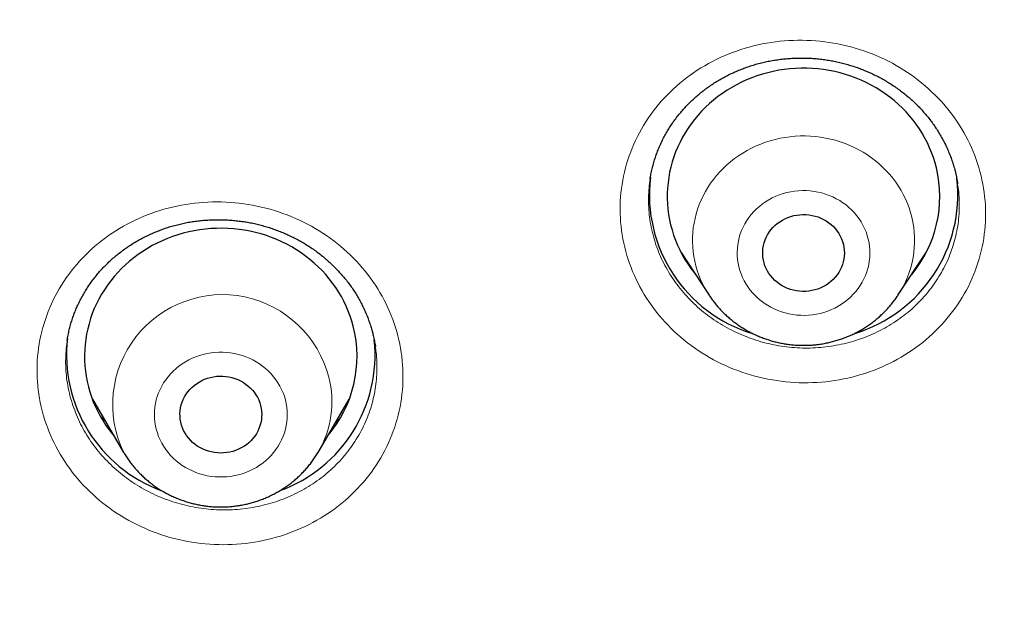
# Model space of a CAD drawing. Header units: millimetres. Extents: x 8 to 450, y 12 to 574.
# Tile 153 of 256: x 192.37 to 203.21, y 509.13 to 515.54. Entities that reach past the tile are written whole.
import ezdxf

# ---------------------------------------------------------------- set-up
doc = ezdxf.new("R2010")
doc.units = ezdxf.units.MM

msp = doc.modelspace()

# ---------------------------------------------------------------- linework, layer by layer
at = {"color": 7, "linetype": 'Continuous', "lineweight": 30}
for p, q in [((202.693, 513.735), (202.693, 513.737)), ((199.649, 512.98), (199.959, 512.51)), ((202.036, 512.51), (202.346, 512.98)), ((202.315, 512.928), (202.302, 512.914)), ((202.036, 512.51), (202.035, 512.509)), ((192.895, 512.013), (192.894, 512.011)), ((196.285, 511.947), (196.285, 511.951)), ((193.172, 511.366), (193.515, 510.783)), ((195.655, 510.783), (195.999, 511.366)), ((193.516, 510.782), (193.515, 510.783))]:
    msp.add_line(p, q, dxfattribs=at)
at = {"color": 252, "linetype": 'Continuous', "lineweight": 0}
for p, q in [((199.681, 512.932), (199.67, 512.943)), ((202.315, 512.927), (202.302, 512.914))]:
    msp.add_line(p, q, dxfattribs=at)
at = {"color": 7, "linetype": 'Continuous', "lineweight": 30, "flags": 128}
for points in [[(202.46, 513.911), (202.445, 513.968), (202.427, 514.024), (202.407, 514.079), (202.385, 514.133), (202.36, 514.187), (202.333, 514.239), (202.304, 514.291), (202.272, 514.341), (202.238, 514.39), (202.202, 514.437), (202.164, 514.483), (202.125, 514.528), (202.083, 514.571), (202.039, 514.612), (201.994, 514.652), (201.946, 514.689), (201.897, 514.725), (201.847, 514.759), (201.795, 514.791), (201.742, 514.821), (201.688, 514.849), (201.632, 514.875), (201.575, 514.898), (201.518, 514.92), (201.459, 514.939), (201.4, 514.956), (201.34, 514.97), (201.279, 514.982), (201.218, 514.992), (201.156, 514.999), (201.095, 515.004), (201.033, 515.007), (200.971, 515.007), (200.909, 515.005), (200.847, 515), (200.785, 514.993), (200.724, 514.984), (200.664, 514.972), (200.603, 514.958), (200.544, 514.941), (200.485, 514.923), (200.427, 514.902), (200.371, 514.878), (200.315, 514.853), (200.26, 514.825), (200.207, 514.796), (200.155, 514.764), (200.104, 514.73), (200.055, 514.695), (200.008, 514.657), (199.962, 514.618), (199.918, 514.577), (199.876, 514.534), (199.836, 514.49), (199.797, 514.444), (199.761, 514.396), (199.727, 514.348), (199.695, 514.298), (199.666, 514.247), (199.638, 514.194), (199.613, 514.141), (199.59, 514.087), (199.57, 514.032), (199.552, 513.976), (199.537, 513.92), (199.524, 513.863), (199.514, 513.805), (199.506, 513.747), (199.5, 513.689), (199.498, 513.631), (199.498, 513.573), (199.5, 513.515), (199.505, 513.457), (199.512, 513.399), (199.522, 513.341), (199.535, 513.284), (199.55, 513.228), (199.567, 513.172), (199.587, 513.117), (199.61, 513.062), (199.635, 513.009), (199.662, 512.956), (199.691, 512.905), (199.723, 512.855), (199.756, 512.806), (199.792, 512.759), (199.808, 512.739)], [(201.436, 513.069), (201.442, 513.038), (201.446, 513.006), (201.447, 512.974), (201.446, 512.942), (201.442, 512.91), (201.435, 512.879), (201.426, 512.848), (201.415, 512.818), (201.401, 512.789), (201.385, 512.761), (201.367, 512.734), (201.346, 512.708), (201.324, 512.684), (201.299, 512.662), (201.273, 512.641), (201.245, 512.623), (201.216, 512.606), (201.186, 512.591), (201.154, 512.579), (201.122, 512.569), (201.089, 512.561), (201.056, 512.556), (201.022, 512.553), (200.988, 512.553), (200.954, 512.555), (200.92, 512.559), (200.887, 512.566), (200.854, 512.575), (200.822, 512.586), (200.791, 512.599), (200.761, 512.615), (200.733, 512.633), (200.706, 512.653), (200.681, 512.674), (200.658, 512.698), (200.637, 512.723), (200.617, 512.749), (200.6, 512.777), (200.585, 512.805), (200.573, 512.835), (200.563, 512.866), (200.555, 512.897), (200.55, 512.929), (200.548, 512.961), (200.548, 512.993), (200.55, 513.024), (200.556, 513.056), (200.563, 513.087), (200.574, 513.118), (200.586, 513.147), (200.601, 513.176), (200.619, 513.204), (200.638, 513.23), (200.66, 513.255), (200.683, 513.278), (200.708, 513.299), (200.735, 513.319), (200.764, 513.337), (200.793, 513.352), (200.824, 513.366), (200.856, 513.377), (200.889, 513.386), (200.922, 513.392), (200.956, 513.396), (200.99, 513.398), (201.024, 513.397), (201.058, 513.394), (201.091, 513.389), (201.124, 513.381), (201.157, 513.371), (201.188, 513.358), (201.218, 513.344), (201.247, 513.327), (201.275, 513.308), (201.301, 513.287), (201.325, 513.265), (201.348, 513.241), (201.368, 513.215), (201.386, 513.188), (201.402, 513.16), (201.416, 513.131), (201.427, 513.1), (201.436, 513.069)], [(196.043, 512.17), (196.027, 512.226), (196.009, 512.282), (195.988, 512.337), (195.965, 512.391), (195.939, 512.444), (195.912, 512.496), (195.881, 512.547), (195.849, 512.597), (195.815, 512.645), (195.778, 512.692), (195.74, 512.738), (195.699, 512.782), (195.656, 512.824), (195.612, 512.865), (195.566, 512.904), (195.518, 512.941), (195.469, 512.977), (195.418, 513.01), (195.366, 513.041), (195.312, 513.071), (195.258, 513.098), (195.202, 513.123), (195.144, 513.146), (195.086, 513.166), (195.028, 513.184), (194.968, 513.201), (194.908, 513.214), (194.847, 513.226), (194.786, 513.235), (194.724, 513.241), (194.662, 513.245), (194.6, 513.247), (194.538, 513.246), (194.476, 513.243), (194.415, 513.238), (194.353, 513.23), (194.292, 513.22), (194.232, 513.207), (194.172, 513.193), (194.112, 513.175), (194.054, 513.156), (193.997, 513.134), (193.94, 513.11), (193.885, 513.084), (193.83, 513.056), (193.777, 513.025), (193.726, 512.993), (193.676, 512.959), (193.627, 512.922), (193.58, 512.884), (193.535, 512.844), (193.492, 512.803), (193.45, 512.759), (193.411, 512.715), (193.373, 512.668), (193.338, 512.62), (193.304, 512.571), (193.273, 512.521), (193.244, 512.469), (193.218, 512.417), (193.193, 512.363), (193.171, 512.309), (193.152, 512.253), (193.135, 512.197), (193.12, 512.141), (193.108, 512.084), (193.099, 512.026), (193.092, 511.968), (193.087, 511.91), (193.085, 511.852), (193.086, 511.794), (193.089, 511.735), (193.095, 511.677), (193.103, 511.62), (193.114, 511.562), (193.128, 511.505), (193.143, 511.449), (193.162, 511.393), (193.182, 511.338), (193.206, 511.284), (193.231, 511.231), (193.259, 511.179), (193.289, 511.128), (193.321, 511.079), (193.356, 511.03), (193.392, 510.983), (193.41, 510.962)], [(195.023, 511.298), (195.029, 511.266), (195.034, 511.235), (195.035, 511.203), (195.034, 511.171), (195.031, 511.139), (195.025, 511.107), (195.016, 511.076), (195.005, 511.046), (194.992, 511.017), (194.976, 510.988), (194.958, 510.961), (194.938, 510.935), (194.916, 510.911), (194.892, 510.888), (194.866, 510.867), (194.838, 510.848), (194.81, 510.832), (194.779, 510.817), (194.748, 510.804), (194.716, 510.793), (194.683, 510.785), (194.65, 510.78), (194.616, 510.776), (194.582, 510.775), (194.548, 510.777), (194.514, 510.781), (194.48, 510.787), (194.448, 510.795), (194.416, 510.806), (194.385, 510.82), (194.355, 510.835), (194.326, 510.852), (194.299, 510.872), (194.274, 510.893), (194.25, 510.916), (194.228, 510.941), (194.209, 510.967), (194.191, 510.994), (194.176, 511.023), (194.163, 511.052), (194.152, 511.083), (194.144, 511.114), (194.139, 511.146), (194.136, 511.177), (194.135, 511.209), (194.138, 511.241), (194.142, 511.273), (194.15, 511.304), (194.16, 511.335), (194.172, 511.365), (194.186, 511.394), (194.203, 511.422), (194.222, 511.448), (194.243, 511.473), (194.267, 511.497), (194.292, 511.518), (194.318, 511.538), (194.346, 511.556), (194.376, 511.572), (194.407, 511.586), (194.438, 511.598), (194.471, 511.607), (194.504, 511.614), (194.538, 511.619), (194.572, 511.621), (194.606, 511.621), (194.64, 511.618), (194.673, 511.613), (194.707, 511.605), (194.739, 511.596), (194.771, 511.583), (194.801, 511.569), (194.83, 511.553), (194.858, 511.534), (194.884, 511.514), (194.909, 511.492), (194.932, 511.468), (194.952, 511.443), (194.971, 511.416), (194.987, 511.388), (195.002, 511.359), (195.013, 511.329), (195.023, 511.298)]]:
    msp.add_lwpolyline(points, dxfattribs=at)
at = {"color": 252, "linetype": 'Continuous', "lineweight": 0, "flags": 128}
for points in [[(199.959, 512.509), (199.939, 512.541), (199.912, 512.588), (199.887, 512.635), (199.865, 512.683), (199.845, 512.732), (199.828, 512.782), (199.813, 512.833), (199.8, 512.885), (199.791, 512.936), (199.783, 512.989), (199.778, 513.041), (199.776, 513.094), (199.776, 513.146), (199.779, 513.199), (199.784, 513.251), (199.792, 513.303), (199.803, 513.355), (199.816, 513.406), (199.831, 513.457), (199.849, 513.507), (199.87, 513.556), (199.892, 513.604), (199.917, 513.651), (199.945, 513.697), (199.974, 513.742), (200.006, 513.785), (200.04, 513.827), (200.076, 513.867), (200.113, 513.906), (200.153, 513.944), (200.194, 513.979), (200.237, 514.013), (200.282, 514.045), (200.328, 514.074), (200.376, 514.102), (200.424, 514.128), (200.475, 514.152), (200.526, 514.173), (200.578, 514.192), (200.631, 514.209), (200.685, 514.224), (200.739, 514.236), (200.794, 514.246), (200.85, 514.254), (200.905, 514.259), (200.961, 514.262), (201.017, 514.262), (201.073, 514.26), (201.129, 514.255), (201.185, 514.248), (201.24, 514.239), (201.294, 514.228), (201.348, 514.214), (201.402, 514.197), (201.454, 514.179), (201.506, 514.158), (201.556, 514.135), (201.605, 514.11), (201.653, 514.083), (201.7, 514.053), (201.745, 514.022), (201.788, 513.989), (201.83, 513.954), (201.87, 513.917), (201.908, 513.879), (201.945, 513.839), (201.979, 513.797), (202.011, 513.754), (202.042, 513.71), (202.07, 513.664), (202.095, 513.617), (202.119, 513.57), (202.14, 513.521), (202.158, 513.471), (202.174, 513.421), (202.188, 513.37), (202.188, 513.37)], [(200.285, 512.823), (200.296, 512.783), (200.309, 512.745), (200.325, 512.707), (200.343, 512.67), (200.364, 512.634), (200.386, 512.599), (200.411, 512.566), (200.438, 512.534), (200.467, 512.504), (200.497, 512.475), (200.53, 512.448), (200.564, 512.423), (200.6, 512.4), (200.637, 512.379), (200.675, 512.36), (200.714, 512.343), (200.755, 512.328), (200.796, 512.316), (200.838, 512.306), (200.88, 512.298), (200.923, 512.293), (200.966, 512.29), (201.01, 512.289), (201.053, 512.291), (201.096, 512.295), (201.139, 512.302), (201.181, 512.311), (201.222, 512.322), (201.263, 512.336), (201.303, 512.352), (201.342, 512.37), (201.379, 512.39), (201.416, 512.413), (201.45, 512.437), (201.483, 512.463), (201.515, 512.491), (201.545, 512.521), (201.572, 512.552), (201.598, 512.585), (201.621, 512.619), (201.643, 512.654), (201.662, 512.691), (201.679, 512.728), (201.693, 512.767), (201.705, 512.806), (201.715, 512.845), (201.721, 512.886), (201.726, 512.926), (201.728, 512.967), (201.727, 513.007), (201.724, 513.048), (201.718, 513.088), (201.709, 513.128), (201.699, 513.167), (201.685, 513.206), (201.669, 513.244), (201.651, 513.281), (201.631, 513.317), (201.608, 513.352), (201.583, 513.385), (201.557, 513.417), (201.528, 513.447), (201.497, 513.476), (201.465, 513.503), (201.431, 513.528), (201.395, 513.551), (201.358, 513.572), (201.32, 513.591), (201.28, 513.608), (201.24, 513.623), (201.199, 513.635), (201.157, 513.645), (201.114, 513.653), (201.071, 513.658), (201.028, 513.661), (200.985, 513.662), (200.942, 513.66), (200.899, 513.655), (200.856, 513.649), (200.814, 513.64), (200.772, 513.628), (200.731, 513.615), (200.692, 513.599), (200.653, 513.581), (200.615, 513.56), (200.579, 513.538), (200.544, 513.514), (200.511, 513.488), (200.48, 513.46), (200.45, 513.43), (200.422, 513.399), (200.397, 513.366), (200.373, 513.332), (200.352, 513.297), (200.333, 513.26), (200.316, 513.223), (200.301, 513.184), (200.29, 513.145), (200.28, 513.105), (200.273, 513.065), (200.269, 513.025), (200.267, 512.984), (200.268, 512.943), (200.271, 512.903), (200.277, 512.863), (200.285, 512.823)], [(193.875, 511.036), (193.887, 510.997), (193.901, 510.959), (193.917, 510.921), (193.936, 510.884), (193.957, 510.848), (193.98, 510.814), (194.005, 510.781), (194.032, 510.75), (194.062, 510.72), (194.093, 510.691), (194.126, 510.665), (194.16, 510.64), (194.196, 510.617), (194.233, 510.597), (194.272, 510.578), (194.311, 510.562), (194.352, 510.548), (194.393, 510.536), (194.435, 510.526), (194.478, 510.519), (194.521, 510.514), (194.564, 510.512), (194.608, 510.512), (194.651, 510.514), (194.694, 510.519), (194.736, 510.527), (194.778, 510.536), (194.82, 510.548), (194.86, 510.562), (194.9, 510.579), (194.938, 510.597), (194.976, 510.618), (195.012, 510.641), (195.046, 510.665), (195.079, 510.692), (195.11, 510.72), (195.139, 510.75), (195.166, 510.782), (195.191, 510.815), (195.215, 510.85), (195.235, 510.885), (195.254, 510.922), (195.27, 510.96), (195.284, 510.998), (195.295, 511.037), (195.304, 511.077), (195.311, 511.118), (195.314, 511.158), (195.316, 511.199), (195.314, 511.239), (195.31, 511.28), (195.304, 511.32), (195.295, 511.36), (195.284, 511.399), (195.27, 511.438), (195.253, 511.475), (195.235, 511.512), (195.214, 511.548), (195.191, 511.582), (195.165, 511.615), (195.138, 511.647), (195.109, 511.677), (195.078, 511.705), (195.045, 511.731), (195.011, 511.756), (194.975, 511.779), (194.937, 511.799), (194.899, 511.818), (194.859, 511.834), (194.819, 511.849), (194.777, 511.86), (194.735, 511.87), (194.692, 511.877), (194.649, 511.882), (194.606, 511.884), (194.563, 511.884), (194.52, 511.882), (194.477, 511.877), (194.434, 511.87), (194.392, 511.86), (194.351, 511.848), (194.31, 511.834), (194.271, 511.817), (194.232, 511.799), (194.195, 511.778), (194.159, 511.755), (194.124, 511.731), (194.092, 511.704), (194.061, 511.676), (194.032, 511.646), (194.004, 511.614), (193.979, 511.581), (193.956, 511.547), (193.935, 511.511), (193.917, 511.474), (193.9, 511.437), (193.886, 511.398), (193.875, 511.359), (193.866, 511.319), (193.86, 511.279), (193.856, 511.238), (193.855, 511.197), (193.856, 511.157), (193.86, 511.116), (193.866, 511.076), (193.875, 511.036)]]:
    msp.add_lwpolyline(points, dxfattribs=at)
at = {"color": 7, "linetype": 'Continuous', "lineweight": 30}
for centre, radius, start, end in [((201.151, 513.598), 1.346, 320.342, 13.4567), ((200.896, 513.617), 1.595, 173.2137, 253.1581), ((201.099, 513.618), 1.596, 286.7845, 6.3198), ((194.738, 511.838), 1.346, 319.4086, 14.2838), ((194.476, 511.854), 1.588, 173.2622, 250.0542), ((194.694, 511.855), 1.588, 289.9332, 6.019)]:
    msp.add_arc(centre, radius, start, end, dxfattribs=at)
at = {"color": 252, "linetype": 'Continuous', "lineweight": 0}
for centre, radius, start, end in [((201.128, 513.114), 1.091, 326.3624, 13.5491), ((194.603, 511.309), 1.208, 14.4487, 205.8066), ((194.718, 511.339), 1.09, 329.3213, 14.4022)]:
    msp.add_arc(centre, radius, start, end, dxfattribs=at)
at = {"color": 7, "linetype": 'Continuous', "lineweight": 30}
for points, knots in [([(184.502, 521.088), (184.502, 521.067), (184.502, 521.027), (184.501, 520.971), (184.501, 520.922), (184.501, 520.881), (184.501, 520.846), (184.501, 520.817), (184.502, 520.79), (184.502, 520.762), (184.502, 520.727), (184.502, 520.681), (184.502, 520.624), (184.503, 520.564), (184.503, 520.502), (184.504, 520.441), (184.505, 520.381), (184.505, 520.322), (184.506, 520.264), (184.507, 520.21), (184.508, 520.162), (184.509, 520.12), (184.509, 520.083), (184.51, 520.045), (184.511, 520.003), (184.512, 519.954), (184.513, 519.898), (184.515, 519.837), (184.516, 519.775), (184.52, 519.651), (184.523, 519.528), (184.528, 519.405), (184.53, 519.344), (184.532, 519.288), (184.534, 519.238), (184.536, 519.194), (184.537, 519.157), (184.539, 519.123), (184.54, 519.09), (184.542, 519.053), (184.544, 519.011), (184.546, 518.963), (184.548, 518.911), (184.551, 518.856), (184.554, 518.789), (184.558, 518.71), (184.563, 518.617), (184.568, 518.519), (184.574, 518.422), (184.58, 518.328), (184.585, 518.237), (184.591, 518.142), (184.598, 518.044), (184.604, 517.957), (184.609, 517.885), (184.613, 517.831), (184.616, 517.783), (184.619, 517.743), (184.622, 517.709), (184.624, 517.678), (184.627, 517.645), (184.63, 517.609), (184.633, 517.569), (184.636, 517.526), (184.64, 517.478), (184.644, 517.423), (184.65, 517.359), (184.656, 517.286), (184.663, 517.207), (184.67, 517.121), (184.679, 517.027), (184.688, 516.925), (184.699, 516.816), (184.71, 516.698), (184.723, 516.573), (184.737, 516.441), (184.749, 516.332), (184.758, 516.25), (184.763, 516.201), (184.768, 516.155), (184.773, 516.115), (184.777, 516.079), (184.78, 516.048), (184.784, 516.02), (184.787, 515.993), (184.79, 515.969), (184.794, 515.934), (184.799, 515.888), (184.806, 515.829), (184.815, 515.76), (184.825, 515.679), (184.836, 515.583), (184.85, 515.481), (184.863, 515.381), (184.876, 515.283), (184.889, 515.186), (184.903, 515.081), (184.919, 514.967), (184.936, 514.845), (184.955, 514.72), (184.974, 514.593), (184.993, 514.465), (185.01, 514.355), (185.024, 514.267), (185.034, 514.203), (185.044, 514.143), (185.052, 514.091), (185.06, 514.045), (185.066, 514.007), (185.071, 513.976), (185.075, 513.953), (185.078, 513.935), (185.081, 513.917), (185.085, 513.893), (185.091, 513.859), (185.098, 513.817), (185.106, 513.765), (185.117, 513.703), (185.13, 513.63), (185.144, 513.55), (185.159, 513.464), (185.176, 513.371), (185.194, 513.272), (185.212, 513.169), (185.232, 513.064), (185.259, 512.923), (185.293, 512.745), (185.329, 512.564), (185.359, 512.417), (185.381, 512.306), (185.404, 512.198), (185.422, 512.11), (185.437, 512.043), (185.447, 511.994), (185.457, 511.947), (185.467, 511.903), (185.476, 511.86), (185.484, 511.824), (185.49, 511.794), (185.495, 511.774), (185.498, 511.761), (185.5, 511.752), (185.501, 511.745), (185.504, 511.733), (185.507, 511.717), (185.512, 511.695), (185.519, 511.665), (185.528, 511.626), (185.539, 511.577), (185.552, 511.519), (185.567, 511.454), (185.583, 511.38), (185.602, 511.298), (185.623, 511.208), (185.646, 511.111), (185.67, 511.009), (185.695, 510.904), (185.725, 510.781), (185.761, 510.638), (185.801, 510.475), (185.845, 510.306), (185.89, 510.131), (185.928, 509.985), (185.959, 509.87), (185.982, 509.787), (186.004, 509.703), (186.028, 509.618), (186.049, 509.541), (186.067, 509.475), (186.082, 509.423), (186.094, 509.379), (186.104, 509.344), (186.112, 509.316), (186.118, 509.296), (186.123, 509.277), (186.128, 509.258), (186.135, 509.235), (186.142, 509.21), (186.15, 509.181), (186.159, 509.151), (186.172, 509.106), (186.19, 509.043), (186.214, 508.961), (186.239, 508.875), (186.266, 508.784), (186.294, 508.69), (186.323, 508.591), (186.354, 508.49), (186.385, 508.389), (186.437, 508.221), (186.511, 507.986), (186.585, 507.754), (186.639, 507.591), (186.67, 507.497), (186.701, 507.403), (186.731, 507.312), (186.761, 507.223), (186.79, 507.138), (186.818, 507.058), (186.843, 506.984), (186.866, 506.917), (186.887, 506.856), (186.903, 506.81), (186.915, 506.778), (186.921, 506.759), (186.928, 506.741), (186.933, 506.726), (186.938, 506.712), (186.944, 506.696), (186.951, 506.675), (186.96, 506.649), (186.972, 506.617), (186.985, 506.579), (187, 506.536), (187.017, 506.489), (187.035, 506.439), (187.055, 506.385), (187.074, 506.331), (187.094, 506.277), (187.113, 506.224), (187.143, 506.143), (187.184, 506.033), (187.237, 505.891), (187.292, 505.746), (187.347, 505.6), (187.4, 505.463), (187.45, 505.334), (187.498, 505.214), (187.543, 505.101), (187.585, 504.995), (187.625, 504.896), (187.662, 504.805), (187.697, 504.719), (187.73, 504.639), (187.765, 504.553), (187.803, 504.463), (187.842, 504.37), (187.877, 504.286), (187.909, 504.211), (187.932, 504.155), (187.949, 504.117), (187.958, 504.095), (187.967, 504.074), (187.975, 504.056), (187.982, 504.041), (187.988, 504.026), (187.996, 504.006), (188.008, 503.98), (188.023, 503.945), (188.041, 503.903), (188.063, 503.853), (188.087, 503.799), (188.111, 503.742), (188.137, 503.683), (188.164, 503.622), (188.192, 503.56), (188.219, 503.499), (188.258, 503.412), (188.307, 503.302), (188.372, 503.16), (188.439, 503.014), (188.507, 502.866), (188.574, 502.725), (188.639, 502.585), (188.707, 502.443), (188.775, 502.301), (188.844, 502.159), (188.914, 502.017), (188.973, 501.897), (189.022, 501.8), (189.058, 501.728), (189.095, 501.655), (189.131, 501.583), (189.169, 501.509), (189.206, 501.435), (189.243, 501.364), (189.275, 501.3), (189.304, 501.246), (189.327, 501.201), (189.345, 501.167), (189.358, 501.141), (189.371, 501.117), (189.382, 501.095), (189.396, 501.069), (189.413, 501.037), (189.433, 500.997), (189.457, 500.952), (189.485, 500.9), (189.515, 500.843), (189.549, 500.779), (189.595, 500.692), (189.655, 500.581), (189.728, 500.446), (189.806, 500.304), (189.888, 500.155), (189.974, 500.001), (190.063, 499.841), (190.157, 499.676), (190.255, 499.505), (190.343, 499.354), (190.418, 499.225), (190.48, 499.119), (190.542, 499.015), (190.602, 498.914), (190.659, 498.82), (190.712, 498.731), (190.763, 498.647), (190.811, 498.567), (190.857, 498.492), (190.899, 498.425), (190.935, 498.365), (190.968, 498.312), (190.996, 498.266), (191.02, 498.228), (191.039, 498.198), (191.052, 498.177), (191.061, 498.162), (191.069, 498.15), (191.078, 498.135), (191.091, 498.114), (191.11, 498.084), (191.135, 498.044), (191.165, 497.996), (191.2, 497.941), (191.24, 497.878), (191.285, 497.808), (191.335, 497.729), (191.39, 497.644), (191.45, 497.55), (191.515, 497.451), (191.583, 497.347), (191.652, 497.242), (191.721, 497.137), (191.841, 496.956), (192.013, 496.7), (192.238, 496.373), (192.463, 496.052), (192.687, 495.737), (192.911, 495.429), (193.134, 495.127), (193.357, 494.829), (193.582, 494.536), (193.809, 494.243), (194.064, 493.921), (194.348, 493.569), (194.662, 493.188), (194.907, 492.897), (195.079, 492.696), (195.176, 492.584), (195.269, 492.476), (195.352, 492.38), (195.424, 492.298), (195.486, 492.228), (195.543, 492.163), (195.597, 492.102), (195.647, 492.046), (195.693, 491.994), (195.736, 491.947), (195.772, 491.907), (195.802, 491.873), (195.826, 491.846), (195.847, 491.824), (195.862, 491.807), (195.874, 491.793), (195.886, 491.78), (195.901, 491.764), (195.919, 491.744), (195.944, 491.717), (195.975, 491.682), (196.015, 491.638), (196.059, 491.59), (196.106, 491.539), (196.157, 491.483), (196.213, 491.423), (196.274, 491.357), (196.339, 491.287), (196.498, 491.117), (196.75, 490.851), (197.1, 490.49), (197.456, 490.129), (197.82, 489.77), (198.156, 489.445), (198.463, 489.154), (198.74, 488.896), (199.023, 488.637), (199.312, 488.376), (199.606, 488.116), (199.906, 487.855), (200.21, 487.594), (200.522, 487.333), (200.855, 487.057), (201.211, 486.769), (201.591, 486.467), (201.98, 486.165), (202.282, 485.936), (202.49, 485.78), (202.598, 485.7), (202.701, 485.624), (202.798, 485.553), (202.889, 485.486), (202.974, 485.424), (203.053, 485.366), (203.127, 485.313), (203.194, 485.265), (203.256, 485.221), (203.311, 485.181), (203.361, 485.145), (203.405, 485.114), (203.443, 485.087), (203.476, 485.064), (203.503, 485.045), (203.523, 485.031), (203.535, 485.022), (203.542, 485.017), (203.55, 485.011), (203.564, 485.002), (203.583, 484.989), (203.605, 484.973), (203.629, 484.956), (203.652, 484.94), (203.682, 484.919), (203.718, 484.894), (203.76, 484.864), (203.8, 484.837), (203.837, 484.811), (203.872, 484.787), (203.907, 484.762), (203.949, 484.734), (204.001, 484.698), (204.064, 484.654), (204.135, 484.606), (204.215, 484.551), (204.303, 484.492), (204.399, 484.427), (204.501, 484.359), (204.607, 484.288), (204.718, 484.215), (204.835, 484.137), (204.96, 484.055), (205.092, 483.969), (205.229, 483.881), (205.372, 483.79), (205.519, 483.696), (205.673, 483.599), (205.834, 483.499), (206.001, 483.395), (206.173, 483.289), (206.351, 483.181), (206.537, 483.07), (206.73, 482.954), (206.932, 482.835), (207.142, 482.713), (207.36, 482.587), (207.585, 482.459), (207.818, 482.329), (208.058, 482.196), (208.306, 482.06), (208.561, 481.923), (208.824, 481.783), (209.095, 481.641), (209.373, 481.498), (209.66, 481.352), (209.954, 481.206), (210.21, 481.08), (210.369, 481.004), (210.427, 480.976)], [0, 0, 0, 0, 0.001226, 0.002304, 0.003238, 0.004044, 0.004739, 0.005314, 0.005805, 0.006343, 0.006953, 0.007947, 0.009085, 0.01032, 0.011546, 0.012759, 0.013958, 0.015143, 0.016315, 0.017411, 0.018379, 0.019208, 0.019914, 0.020615, 0.021453, 0.022448, 0.023586, 0.024833, 0.026087, 0.027341, 0.032264, 0.033518, 0.03476, 0.035895, 0.036903, 0.037783, 0.038536, 0.039162, 0.039798, 0.040515, 0.041385, 0.042361, 0.043405, 0.044519, 0.045702, 0.047441, 0.049308, 0.051293, 0.053393, 0.055157, 0.056996, 0.058908, 0.060895, 0.062939, 0.064166, 0.065255, 0.066207, 0.067022, 0.067699, 0.068238, 0.06894, 0.069672, 0.07046, 0.071336, 0.072299, 0.073351, 0.074704, 0.07618, 0.077778, 0.079499, 0.081401, 0.083461, 0.085678, 0.088051, 0.090583, 0.093271, 0.096117, 0.097196, 0.098221, 0.099144, 0.099964, 0.100682, 0.101297, 0.10189, 0.102391, 0.102886, 0.103376, 0.104523, 0.105693, 0.106942, 0.108736, 0.11067, 0.112745, 0.11496, 0.116772, 0.118744, 0.120887, 0.123203, 0.12569, 0.128348, 0.13083, 0.133444, 0.136191, 0.137532, 0.138883, 0.140105, 0.141175, 0.142092, 0.142897, 0.14353, 0.143992, 0.144305, 0.144647, 0.145053, 0.145818, 0.146688, 0.147629, 0.149002, 0.150504, 0.152133, 0.153891, 0.155813, 0.157865, 0.15998, 0.162124, 0.1643, 0.168662, 0.173142, 0.175426, 0.177739, 0.179998, 0.182107, 0.183152, 0.184156, 0.185118, 0.186039, 0.186919, 0.187734, 0.188317, 0.188738, 0.188996, 0.189125, 0.189273, 0.189458, 0.189821, 0.190273, 0.190814, 0.191678, 0.192701, 0.193885, 0.195228, 0.196763, 0.198464, 0.200332, 0.202357, 0.204467, 0.206643, 0.208887, 0.21214, 0.215524, 0.21904, 0.222686, 0.226464, 0.228167, 0.229896, 0.231651, 0.233431, 0.235216, 0.236474, 0.237559, 0.238472, 0.239213, 0.239783, 0.240189, 0.240521, 0.240925, 0.241401, 0.241949, 0.242544, 0.243178, 0.243853, 0.245395, 0.247112, 0.249004, 0.250841, 0.252817, 0.254923, 0.257057, 0.259188, 0.261317, 0.267691, 0.274046, 0.276039, 0.27803, 0.280019, 0.281986, 0.283844, 0.285682, 0.287385, 0.288952, 0.290383, 0.291678, 0.292837, 0.293303, 0.293725, 0.294098, 0.294421, 0.294695, 0.29501, 0.29544, 0.295999, 0.296688, 0.297506, 0.298453, 0.299427, 0.300507, 0.301675, 0.302839, 0.303987, 0.305122, 0.306241, 0.309243, 0.312134, 0.315429, 0.318566, 0.321545, 0.324288, 0.326881, 0.329325, 0.33162, 0.333765, 0.335726, 0.337562, 0.339306, 0.340958, 0.34316, 0.345175, 0.347003, 0.348645, 0.3501, 0.350629, 0.351129, 0.351593, 0.351988, 0.352309, 0.352585, 0.352977, 0.353568, 0.354327, 0.355255, 0.35635, 0.357613, 0.358795, 0.360093, 0.361468, 0.362827, 0.364166, 0.365486, 0.368519, 0.371441, 0.374878, 0.378149, 0.381255, 0.384258, 0.387397, 0.390697, 0.393734, 0.396895, 0.400181, 0.401773, 0.403393, 0.405041, 0.406688, 0.408231, 0.410027, 0.411637, 0.41306, 0.414296, 0.415345, 0.416038, 0.416618, 0.41714, 0.417632, 0.418133, 0.418892, 0.419787, 0.420818, 0.421984, 0.423287, 0.424725, 0.426286, 0.429208, 0.432286, 0.435521, 0.438913, 0.442461, 0.446098, 0.449886, 0.453825, 0.457915, 0.46032, 0.462775, 0.465246, 0.467589, 0.469786, 0.471839, 0.473746, 0.475676, 0.47743, 0.479008, 0.480411, 0.481638, 0.482716, 0.483609, 0.484315, 0.484837, 0.48512, 0.485366, 0.485698, 0.48612, 0.486877, 0.487816, 0.488937, 0.490239, 0.491724, 0.49339, 0.495238, 0.497268, 0.49948, 0.501874, 0.504374, 0.506882, 0.50938, 0.511868, 0.519873, 0.527769, 0.535556, 0.543234, 0.550802, 0.558261, 0.565611, 0.572918, 0.58026, 0.587636, 0.597347, 0.607115, 0.616942, 0.619896, 0.622854, 0.625711, 0.628376, 0.630336, 0.632177, 0.6339, 0.635505, 0.636992, 0.63836, 0.63961, 0.640742, 0.641548, 0.642282, 0.6429, 0.643348, 0.643643, 0.643973, 0.644406, 0.64494, 0.645577, 0.646566, 0.647731, 0.649071, 0.650415, 0.6519, 0.653524, 0.655288, 0.657192, 0.659195, 0.669015, 0.678917, 0.688899, 0.698963, 0.709107, 0.716494, 0.723923, 0.731439, 0.739076, 0.746834, 0.754572, 0.762427, 0.770399, 0.778488, 0.787823, 0.797309, 0.806946, 0.816734, 0.819511, 0.822148, 0.824639, 0.826986, 0.829188, 0.831246, 0.833158, 0.834926, 0.836549, 0.838027, 0.839361, 0.840549, 0.841593, 0.842492, 0.843312, 0.843958, 0.844429, 0.844726, 0.844804, 0.844983, 0.8453, 0.845756, 0.846325, 0.846893, 0.847448, 0.847988, 0.849046, 0.850045, 0.850984, 0.851864, 0.852685, 0.853472, 0.85436, 0.855661, 0.857155, 0.858841, 0.860719, 0.86279, 0.865053, 0.867509, 0.869929, 0.872511, 0.875254, 0.878159, 0.881225, 0.884453, 0.887697, 0.891089, 0.89463, 0.898319, 0.902156, 0.906068, 0.910124, 0.914323, 0.918665, 0.923243, 0.92797, 0.932846, 0.93787, 0.943044, 0.948366, 0.953837, 0.959458, 0.965226, 0.971144, 0.977211, 0.983426, 0.98979, 0.996303, 1, 1, 1, 1]), ([(199.309, 513.787), (199.31, 513.797), (199.315, 513.825), (199.324, 513.872), (199.337, 513.928), (199.353, 513.984), (199.371, 514.04), (199.391, 514.094), (199.413, 514.148), (199.437, 514.201), (199.464, 514.253), (199.492, 514.304), (199.523, 514.355), (199.555, 514.404), (199.59, 514.452), (199.626, 514.498), (199.664, 514.543), (199.703, 514.587), (199.745, 514.63), (199.788, 514.671), (199.833, 514.71), (199.88, 514.749), (199.928, 514.785), (199.977, 514.82), (200.028, 514.853), (200.079, 514.884), (200.132, 514.913), (200.187, 514.941), (200.242, 514.967), (200.299, 514.99), (200.356, 515.012), (200.414, 515.032), (200.473, 515.05), (200.533, 515.066), (200.593, 515.08), (200.654, 515.092), (200.715, 515.101), (200.776, 515.109), (200.838, 515.115), (200.9, 515.118), (200.963, 515.119), (201.026, 515.119), (201.089, 515.116), (201.151, 515.111), (201.213, 515.104), (201.274, 515.095), (201.335, 515.084), (201.395, 515.071), (201.455, 515.055), (201.515, 515.038), (201.575, 515.019), (201.633, 514.997), (201.691, 514.974), (201.748, 514.949), (201.804, 514.922), (201.858, 514.893), (201.911, 514.863), (201.963, 514.83), (202.014, 514.796), (202.064, 514.76), (202.112, 514.723), (202.159, 514.684), (202.203, 514.644), (202.247, 514.602), (202.289, 514.559), (202.329, 514.514), (202.367, 514.468), (202.404, 514.421), (202.438, 514.372), (202.471, 514.323), (202.502, 514.272), (202.531, 514.22), (202.558, 514.168), (202.583, 514.115), (202.605, 514.061), (202.626, 514.006), (202.644, 513.95), (202.659, 513.901), (202.667, 513.87), (202.67, 513.858)], [0, 0, 0, 0, 0.00637, 0.01972, 0.033031, 0.046328, 0.059616, 0.072897, 0.086173, 0.099448, 0.112725, 0.126007, 0.139297, 0.152598, 0.165825, 0.17902, 0.192181, 0.205338, 0.218519, 0.231714, 0.244882, 0.258072, 0.271299, 0.284491, 0.297608, 0.310631, 0.323744, 0.336834, 0.349931, 0.363053, 0.3762, 0.389222, 0.402341, 0.415486, 0.428568, 0.441541, 0.454483, 0.467475, 0.48054, 0.493658, 0.506808, 0.519969, 0.533113, 0.546218, 0.55926, 0.572221, 0.585113, 0.598039, 0.61105, 0.624129, 0.637257, 0.650412, 0.663573, 0.676713, 0.68981, 0.702843, 0.715794, 0.728717, 0.741787, 0.75495, 0.768124, 0.781212, 0.794179, 0.807209, 0.820286, 0.833373, 0.846494, 0.859675, 0.872744, 0.885907, 0.899124, 0.912338, 0.925478, 0.938549, 0.951777, 0.964981, 0.978206, 0.991475, 1, 1, 1, 1]), ([(202.67, 513.858), (202.672, 513.848), (202.678, 513.82), (202.687, 513.78), (202.692, 513.749), (202.693, 513.737)], [0, 0, 0, 0, 0.228948, 0.70112, 1, 1, 1, 1]), ([(192.894, 512.011), (192.894, 512.012), (192.897, 512.033), (192.905, 512.072), (192.917, 512.129), (192.931, 512.185), (192.948, 512.241), (192.967, 512.295), (192.988, 512.35), (193.012, 512.403), (193.037, 512.455), (193.065, 512.507), (193.094, 512.558), (193.126, 512.607), (193.159, 512.656), (193.195, 512.703), (193.232, 512.748), (193.271, 512.793), (193.312, 512.836), (193.354, 512.877), (193.398, 512.917), (193.444, 512.956), (193.491, 512.993), (193.54, 513.029), (193.59, 513.062), (193.641, 513.094), (193.694, 513.124), (193.748, 513.152), (193.803, 513.179), (193.859, 513.203), (193.916, 513.226), (193.973, 513.247), (194.032, 513.266), (194.092, 513.282), (194.152, 513.297), (194.212, 513.31), (194.273, 513.32), (194.334, 513.328), (194.396, 513.335), (194.458, 513.339), (194.521, 513.341), (194.584, 513.342), (194.646, 513.34), (194.709, 513.335), (194.771, 513.329), (194.833, 513.321), (194.894, 513.311), (194.954, 513.299), (195.015, 513.284), (195.075, 513.268), (195.135, 513.249), (195.194, 513.228), (195.252, 513.206), (195.31, 513.181), (195.366, 513.155), (195.421, 513.127), (195.475, 513.098), (195.527, 513.066), (195.579, 513.033), (195.629, 512.998), (195.678, 512.961), (195.726, 512.922), (195.771, 512.883), (195.815, 512.842), (195.858, 512.799), (195.899, 512.755), (195.938, 512.71), (195.976, 512.663), (196.012, 512.615), (196.046, 512.566), (196.078, 512.516), (196.108, 512.464), (196.136, 512.412), (196.161, 512.359), (196.185, 512.306), (196.207, 512.251), (196.226, 512.196), (196.243, 512.144), (196.252, 512.109), (196.256, 512.094)], [0, 0, 0, 0, 0.001007, 0.014401, 0.027756, 0.041097, 0.054429, 0.067755, 0.081078, 0.0944, 0.107725, 0.121055, 0.134393, 0.147743, 0.161026, 0.174276, 0.187489, 0.200696, 0.213924, 0.227166, 0.240393, 0.253625, 0.266901, 0.280151, 0.293326, 0.306413, 0.319581, 0.332721, 0.345864, 0.359035, 0.372209, 0.385321, 0.398478, 0.41167, 0.42481, 0.437839, 0.450821, 0.463847, 0.476949, 0.490105, 0.503296, 0.516501, 0.529692, 0.542845, 0.555938, 0.568951, 0.581889, 0.594851, 0.60789, 0.621001, 0.634161, 0.647352, 0.660551, 0.673732, 0.686871, 0.699949, 0.712947, 0.7259, 0.738973, 0.75216, 0.765368, 0.778504, 0.791514, 0.804547, 0.817654, 0.830766, 0.843908, 0.857109, 0.870338, 0.883396, 0.896635, 0.909881, 0.923061, 0.936163, 0.949373, 0.962601, 0.975848, 0.989134, 1, 1, 1, 1]), ([(199.68, 512.933), (199.68, 512.933), (199.676, 512.937), (199.673, 512.94), (199.67, 512.943)], [0, 0, 0, 0, 0.074644, 1, 1, 1, 1]), ([(199.959, 512.509), (199.968, 512.496), (199.986, 512.469), (200.017, 512.429), (200.05, 512.388), (200.085, 512.35), (200.121, 512.312), (200.16, 512.277), (200.2, 512.242), (200.241, 512.21), (200.284, 512.179), (200.328, 512.15), (200.373, 512.123), (200.42, 512.098), (200.467, 512.075), (200.516, 512.054), (200.566, 512.035), (200.616, 512.018), (200.667, 512.003), (200.719, 511.99), (200.772, 511.98), (200.824, 511.971), (200.878, 511.965), (200.931, 511.961), (200.984, 511.96), (201.038, 511.96), (201.091, 511.963), (201.145, 511.968), (201.198, 511.975), (201.25, 511.985), (201.303, 511.997), (201.354, 512.011), (201.405, 512.027), (201.455, 512.045), (201.505, 512.065), (201.553, 512.087), (201.6, 512.112), (201.646, 512.138), (201.691, 512.166), (201.735, 512.196), (201.777, 512.228), (201.818, 512.262), (201.857, 512.297), (201.894, 512.334), (201.93, 512.372), (201.964, 512.412), (201.996, 512.453), (202.02, 512.486), (202.032, 512.505), (202.035, 512.509)], [0, 0, 0, 0, 0.0194817, 0.0408941, 0.0623264, 0.0837792, 0.1052529, 0.1267476, 0.1482633, 0.1697999, 0.191357, 0.2129342, 0.2345308, 0.2561462, 0.2777795, 0.2994297, 0.3210959, 0.3427769, 0.3644717, 0.386179, 0.4078976, 0.4296262, 0.4513636, 0.4731084, 0.4948592, 0.5166148, 0.5383736, 0.5601338, 0.5818941, 0.6036529, 0.6254089, 0.6471606, 0.6689065, 0.6906451, 0.712375, 0.7340946, 0.7558026, 0.7774975, 0.7991781, 0.8208429, 0.8424908, 0.8641206, 0.8857314, 0.9073223, 0.9288924, 0.9504414, 0.9719686, 0.993474, 1, 1, 1, 1]), ([(196.256, 512.094), (196.258, 512.085), (196.266, 512.057), (196.275, 512.01), (196.283, 511.97), (196.286, 511.949), (196.286, 511.947)], [0, 0, 0, 0, 0.187985, 0.575324, 0.961661, 1, 1, 1, 1]), ([(193.311, 511.129), (193.31, 511.13), (193.294, 511.145), (193.277, 511.161), (193.261, 511.178), (193.259, 511.18)], [0, 0, 0, 0, 0.045001, 0.898839, 1, 1, 1, 1]), ([(195.9, 511.161), (195.888, 511.149), (195.872, 511.132), (195.854, 511.115), (195.848, 511.11)], [0, 0, 0, 0, 0.67006, 1, 1, 1, 1]), ([(193.516, 510.782), (193.519, 510.776), (193.531, 510.756), (193.554, 510.722), (193.583, 510.679), (193.615, 510.638), (193.649, 510.599), (193.684, 510.56), (193.722, 510.523), (193.76, 510.488), (193.801, 510.455), (193.842, 510.423), (193.886, 510.393), (193.93, 510.364), (193.976, 510.338), (194.023, 510.313), (194.071, 510.291), (194.12, 510.27), (194.17, 510.252), (194.221, 510.236), (194.272, 510.221), (194.324, 510.209), (194.376, 510.2), (194.429, 510.192), (194.483, 510.186), (194.536, 510.183), (194.59, 510.182), (194.643, 510.184), (194.697, 510.187), (194.75, 510.193), (194.803, 510.201), (194.855, 510.211), (194.907, 510.224), (194.959, 510.238), (195.009, 510.255), (195.059, 510.274), (195.108, 510.295), (195.156, 510.318), (195.203, 510.343), (195.249, 510.37), (195.293, 510.398), (195.337, 510.429), (195.378, 510.461), (195.419, 510.495), (195.457, 510.531), (195.494, 510.569), (195.529, 510.607), (195.563, 510.648), (195.594, 510.689), (195.624, 510.732), (195.644, 510.764), (195.654, 510.781), (195.655, 510.783)], [0, 0, 0, 0, 0.007337, 0.027714, 0.048109, 0.068522, 0.088955, 0.109407, 0.129879, 0.150372, 0.170884, 0.191416, 0.211967, 0.232538, 0.253126, 0.273733, 0.294356, 0.314995, 0.335649, 0.356317, 0.376997, 0.397689, 0.418391, 0.439103, 0.459822, 0.480548, 0.50128, 0.522016, 0.542754, 0.563493, 0.584231, 0.604968, 0.625702, 0.646431, 0.667154, 0.687869, 0.708576, 0.729273, 0.749958, 0.770631, 0.791289, 0.811932, 0.832558, 0.853167, 0.873757, 0.894328, 0.91488, 0.93541, 0.95592, 0.97641, 0.996878, 1, 1, 1, 1])]:
    msp.add_open_spline(points, degree=3, knots=knots, dxfattribs=at)
at = {"color": 252, "linetype": 'Continuous', "lineweight": 0}
for points, knots in [([(211.19, 482.211), (207.006, 484.236), (198.282, 490.206), (188.87, 503.443), (186.501, 514.634), (186.501, 520.23)], [0.475075, 0.475075, 0.475075, 0.475075, 0.785398, 1.178097, 1.570796, 1.570796, 1.570796, 1.570796]), ([(202.95, 513.825), (202.98, 513.703), (202.996, 513.581), (203.003, 513.335), (202.994, 513.211), (202.95, 512.968), (202.915, 512.85), (202.822, 512.621), (202.762, 512.51), (202.552, 512.2), (202.367, 512.019), (201.94, 511.741), (201.694, 511.641), (201.31, 511.564), (201.178, 511.55), (200.915, 511.546), (200.784, 511.557), (200.525, 511.601), (200.396, 511.636), (200.151, 511.727), (200.034, 511.783), (199.809, 511.918), (199.705, 511.995), (199.514, 512.166), (199.427, 512.261), (199.274, 512.465), (199.209, 512.572), (199.101, 512.798), (199.059, 512.917), (199, 513.16), (198.983, 513.284), (198.976, 513.53), (198.985, 513.653), (199.03, 513.896), (199.065, 514.015), (199.159, 514.243), (199.217, 514.353), (199.359, 514.562), (199.439, 514.657), (199.619, 514.833), (199.72, 514.914), (199.935, 515.054), (200.049, 515.113), (200.289, 515.21), (200.416, 515.248), (200.799, 515.325), (201.069, 515.328), (201.585, 515.239), (201.837, 515.146), (202.17, 514.946), (202.276, 514.867), (202.467, 514.696), (202.553, 514.602), (202.705, 514.399), (202.772, 514.289), (202.879, 514.064), (202.92, 513.946), (202.95, 513.825)], [0, 0, 0, 0, 0.03125, 0.03125, 0.0625, 0.0625, 0.09375, 0.09375, 0.125, 0.125, 0.1875, 0.1875, 0.25, 0.25, 0.28125, 0.28125, 0.3125, 0.3125, 0.34375, 0.34375, 0.375, 0.375, 0.40625, 0.40625, 0.4375, 0.4375, 0.46875, 0.46875, 0.5, 0.5, 0.53125, 0.53125, 0.5625, 0.5625, 0.59375, 0.59375, 0.625, 0.625, 0.65625, 0.65625, 0.6875, 0.6875, 0.71875, 0.71875, 0.75, 0.75, 0.8125, 0.8125, 0.875, 0.875, 0.90625, 0.90625, 0.9375, 0.9375, 0.96875, 0.96875, 1, 1, 1, 1]), ([(199.309, 513.787), (199.305, 513.756), (199.295, 513.688), (199.29, 513.584), (199.292, 513.476), (199.302, 513.367), (199.32, 513.257), (199.347, 513.147), (199.381, 513.04), (199.422, 512.937), (199.471, 512.838), (199.526, 512.742), (199.588, 512.65), (199.656, 512.562), (199.73, 512.478), (199.81, 512.399), (199.896, 512.325), (199.987, 512.257), (200.082, 512.194), (200.181, 512.138), (200.284, 512.088), (200.391, 512.044), (200.5, 512.007), (200.612, 511.977), (200.725, 511.954), (200.84, 511.939), (200.955, 511.93), (201.071, 511.929), (201.186, 511.935), (201.3, 511.949), (201.413, 511.97), (201.524, 511.997), (201.633, 512.032), (201.739, 512.074), (201.841, 512.122), (201.94, 512.177), (202.034, 512.238), (202.124, 512.304), (202.209, 512.376), (202.287, 512.454), (202.361, 512.536), (202.428, 512.623), (202.488, 512.715), (202.542, 512.809), (202.589, 512.907), (202.628, 513.008), (202.66, 513.111), (202.685, 513.217), (202.702, 513.323), (202.711, 513.431), (202.712, 513.539), (202.707, 513.641), (202.697, 513.706), (202.693, 513.735)], [0, 0, 0, 0, 0.017613, 0.037304, 0.056972, 0.076573, 0.096984, 0.11742, 0.137831, 0.157442, 0.17712, 0.196821, 0.216499, 0.23611, 0.255738, 0.275434, 0.295153, 0.314849, 0.334477, 0.354121, 0.373833, 0.393567, 0.413278, 0.432922, 0.452573, 0.472291, 0.492032, 0.51175, 0.531401, 0.551048, 0.570762, 0.590499, 0.610213, 0.62986, 0.649495, 0.669196, 0.688921, 0.708622, 0.728257, 0.747877, 0.767564, 0.787274, 0.806961, 0.826581, 0.846191, 0.865869, 0.885569, 0.905246, 0.924856, 0.944508, 0.964228, 0.98397, 1, 1, 1, 1]), ([(196.533, 512.065), (196.564, 511.943), (196.583, 511.821), (196.593, 511.576), (196.586, 511.451), (196.545, 511.207), (196.512, 511.089), (196.422, 510.859), (196.364, 510.747), (196.158, 510.435), (195.975, 510.252), (195.552, 509.97), (195.307, 509.867), (194.924, 509.786), (194.792, 509.771), (194.529, 509.765), (194.398, 509.774), (194.137, 509.816), (194.008, 509.849), (193.762, 509.937), (193.643, 509.993), (193.416, 510.125), (193.311, 510.201), (193.118, 510.371), (193.028, 510.465), (192.873, 510.667), (192.806, 510.774), (192.695, 510.999), (192.651, 511.118), (192.588, 511.36), (192.57, 511.484), (192.559, 511.731), (192.566, 511.853), (192.607, 512.097), (192.641, 512.217), (192.731, 512.446), (192.788, 512.557), (192.927, 512.767), (193.006, 512.863), (193.184, 513.041), (193.284, 513.123), (193.497, 513.265), (193.61, 513.325), (193.848, 513.425), (193.975, 513.464), (194.358, 513.545), (194.627, 513.551), (195.145, 513.467), (195.399, 513.376), (195.736, 513.179), (195.843, 513.102), (196.037, 512.932), (196.124, 512.839), (196.28, 512.637), (196.348, 512.528), (196.458, 512.303), (196.502, 512.186), (196.533, 512.065)], [0, 0, 0, 0, 0.03125, 0.03125, 0.0625, 0.0625, 0.09375, 0.09375, 0.125, 0.125, 0.1875, 0.1875, 0.25, 0.25, 0.28125, 0.28125, 0.3125, 0.3125, 0.34375, 0.34375, 0.375, 0.375, 0.40625, 0.40625, 0.4375, 0.4375, 0.46875, 0.46875, 0.5, 0.5, 0.53125, 0.53125, 0.5625, 0.5625, 0.59375, 0.59375, 0.625, 0.625, 0.65625, 0.65625, 0.6875, 0.6875, 0.71875, 0.71875, 0.75, 0.75, 0.8125, 0.8125, 0.875, 0.875, 0.90625, 0.90625, 0.9375, 0.9375, 0.96875, 0.96875, 1, 1, 1, 1]), ([(192.894, 512.011), (192.894, 512.008), (192.887, 511.971), (192.881, 511.897), (192.876, 511.789), (192.879, 511.681), (192.891, 511.572), (192.911, 511.462), (192.939, 511.352), (192.975, 511.246), (193.018, 511.143), (193.067, 511.045), (193.124, 510.949), (193.187, 510.858), (193.256, 510.77), (193.332, 510.687), (193.414, 510.608), (193.501, 510.535), (193.592, 510.467), (193.688, 510.406), (193.789, 510.35), (193.893, 510.301), (194.001, 510.258), (194.111, 510.222), (194.223, 510.193), (194.336, 510.172), (194.451, 510.157), (194.567, 510.15), (194.683, 510.15), (194.798, 510.157), (194.912, 510.172), (195.025, 510.193), (195.136, 510.222), (195.245, 510.258), (195.35, 510.301), (195.452, 510.35), (195.55, 510.406), (195.644, 510.468), (195.732, 510.535), (195.816, 510.608), (195.894, 510.687), (195.966, 510.77), (196.032, 510.857), (196.091, 510.949), (196.144, 511.044), (196.189, 511.143), (196.227, 511.244), (196.258, 511.348), (196.281, 511.453), (196.296, 511.56), (196.304, 511.668), (196.303, 511.776), (196.297, 511.87), (196.288, 511.926), (196.285, 511.947)], [0, 0, 0, 0, 0.001258, 0.020942, 0.040648, 0.060332, 0.079949, 0.100369, 0.120814, 0.141234, 0.160865, 0.180563, 0.200284, 0.219982, 0.239613, 0.25927, 0.278994, 0.298741, 0.318465, 0.338122, 0.357801, 0.377547, 0.397316, 0.417063, 0.436742, 0.45643, 0.476186, 0.495965, 0.51572, 0.535409, 0.555091, 0.57484, 0.594612, 0.614361, 0.634043, 0.653707, 0.673437, 0.69319, 0.71292, 0.732584, 0.752225, 0.771934, 0.791665, 0.811373, 0.831014, 0.850641, 0.870335, 0.890052, 0.909746, 0.929373, 0.949051, 0.968798, 0.988567, 1, 1, 1, 1]), ([(193.311, 511.129), (193.302, 511.138), (193.284, 511.154), (193.268, 511.171), (193.259, 511.179)], [0, 0, 0, 0, 0.50811, 1, 1, 1, 1]), ([(195.899, 511.16), (195.886, 511.146), (195.869, 511.129), (195.851, 511.112), (195.847, 511.108)], [0, 0, 0, 0, 0.771906, 1, 1, 1, 1])]:
    msp.add_open_spline(points, degree=3, knots=knots, dxfattribs=at)

doc.saveas('drawing.dxf')
